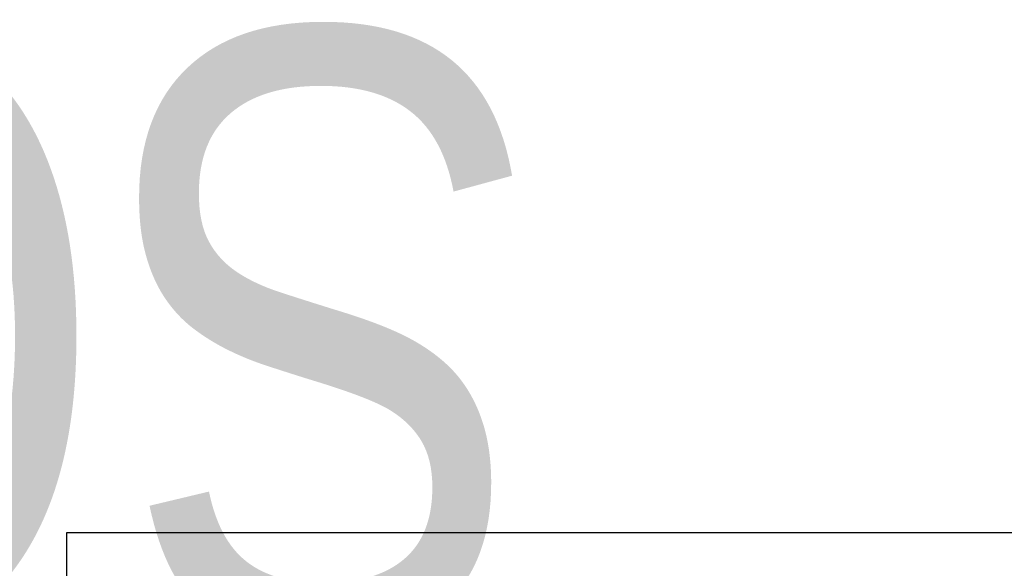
# Model space of a CAD drawing. Header units: millimetres. Extents: x -119 to 741, y -69 to 356.
# Tile 12 of 17: x -5 to 109, y 293 to 356. Entities that reach past the tile are written whole.
import ezdxf
from ezdxf.enums import TextEntityAlignment as Align

# ---------------------------------------------------------------- set-up
doc = ezdxf.new("R2018")
doc.units = ezdxf.units.MM
doc.layers.add('Кромка (ГОСТ)', color=7, linetype='Continuous', lineweight=50)
doc.layers.add('Обозначение (ГОСТ)', color=7, linetype='Continuous', lineweight=25)
doc.styles.get("Standard").update_dxf_attribs({"font": 'GOST Common Italic.ttf'})

# ---------------------------------------------------------------- blocks, each defined once
blk = doc.blocks.new('ГОСТ - Доп. графы 3')
at = {"layer": 'Обозначение (ГОСТ)', "lineweight": 30, "width": 0.8}
blk.add_attdef('ОБОЗНАЧЕНИЕ', text='', height=5, rotation=180, dxfattribs=at).set_placement((34.94, -6.97), align=Align.MIDDLE_CENTER)
blk = doc.blocks.new('Рамки ГОСТ_ граница 297x210')
at = {"layer": 'Кромка (ГОСТ)', "lineweight": 25}
for p, q in [((0, 0), (0, 297)), ((0, 297), (210, 297))]:
    blk.add_line(p, q, dxfattribs=at)

msp = doc.modelspace()

# ---------------------------------------------------------------- block references
ref = msp.add_blockref('ГОСТ - Доп. графы 3', (20, 292))
lines = msp.add_mtext('\\W0.8000;SC01 ', dxfattribs={"layer": 'Обозначение (ГОСТ)', "insert": (54.942, 285.032), "char_height": 70.12484, "attachment_point": 1, "rotation": 180})
ref.add_attrib('ОБОЗНАЧЕНИЕ', '', (54.942, 285.032)).embed_mtext(lines)
msp.add_blockref('Рамки ГОСТ_ граница 297x210', (0, 0))

doc.saveas('drawing.dxf')
